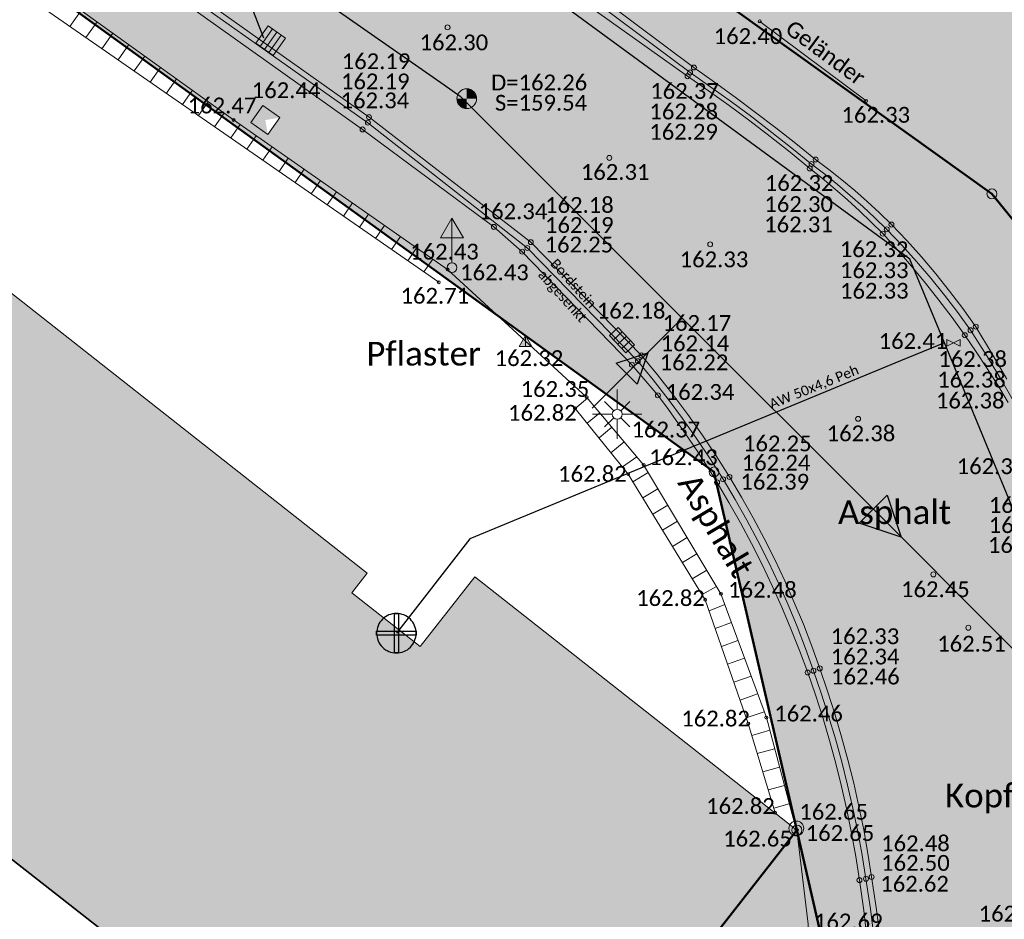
# Model space of a CAD drawing. Header units: metres. Extents: x -373 to 1321, y -1609 to 597.
# Tile 29 of 39: x 626 to 651, y -906 to -883. Entities that reach past the tile are written whole.
import ezdxf

# ---------------------------------------------------------------- set-up
doc = ezdxf.new("R2010")
doc.units = ezdxf.units.M
doc.layers.get('0').update_dxf_attribs({"lineweight": 25})
for name, color, linetype, lineweight in [('01_A-KM-Haltungen', 7, 'Continuous', 25), ('01_A-KM-Schacht_LA', 7, 'Continuous', 25), ('01_A-M-HA-Haltung', 7, 'Continuous', 25), ('01_A-R-Regeneinlauf', 7, 'Continuous', 25), ('01_W-Hausanschluß', 7, 'Continuous', 25), ('01_W-Leitung-AW', 7, 'Continuous', 25), ('01_W-Leitung-AW_LA', 7, 'Continuous', 25), ('01_W-Leitung-HW', 7, 'Continuous', 25), ('AX_BesondererGebaeudepunkt_G2200', 7, 'Continuous', 18), ('AX_Flurstueck', 7, 'Continuous', 18), ('AX_Gebaeude', 7, 'Continuous', 18), ('AX_Grenzpunkt_V1000_G2200', 7, 'Continuous', 18), ('AX_Grenzpunkt_V9500_G2200', 7, 'Continuous', 18), ('BESCHRIFTUNG', 7, 'Continuous', 13), ('H_GELAENDER', 7, 'Continuous', 13), ('H_GRENZPUNKT_B', 7, 'Continuous', 18), ('H_KANAL_ABDECKUNG', 7, 'Continuous', 13), ('H_KANAL_EINL_QUAD', 7, 'Continuous', 13), ('H_KANAL_EINL_RECHT', 7, 'Continuous', 13), ('H_RINNE', 7, 'Continuous', 13), ('H_STROM_LATERNE', 7, 'Continuous', 18), ('H_VERKEHRSSCHILD', 7, 'Continuous', 18), ('H_WASSER_HAS', 7, 'Continuous', 18), ('Keine', 7, 'Continuous', 9), ('L_GELAENDER', 7, 'Continuous', 13), ('L_RINNE', 7, 'Continuous', 13), ('S_GELAENDER', 7, 'Continuous', 13), ('S_GRENZPUNKT_B', 7, 'Continuous', 18), ('S_KANAL_ABDECKUNG', 7, 'Continuous', 13), ('S_KANAL_EINL_QUAD', 7, 'Continuous', 13), ('S_KANAL_EINL_RECHT', 7, 'Continuous', 13), ('S_Objektart 550068', 7, 'Continuous', 18), ('S_RINNE', 7, 'Continuous', 13), ('S_STROM_LATERNE', 7, 'Continuous', 18), ('S_VERKEHRSSCHILD', 7, 'Continuous', 18), ('S_WASSER_HAS', 7, 'Continuous', 18)]:
    doc.layers.add(name, color=color, linetype=linetype, lineweight=lineweight)
for name, color, linetype, lineweight, true_color in [('__Grenze Ideenteil', 7, 'Continuous', 50, 0x903373), ('__Grenze Realisierungsteil', 7, 'Continuous', 50, 0x006f3d), ('A_AX_Gebaeude', 7, 'Continuous', 18, 0x999999), ('H_BORDSTEIN_ALLG', 7, 'Continuous', 13, 0x004000), ('H_BORDSTEIN_HOCH', 7, 'Continuous', 13, 0x004000), ('H_BORDSTEIN_RUND', 7, 'Continuous', 13, 0x004000), ('H_EINFAHRT', 1, 'Continuous', 13, 0xff0000), ('H_GEBAEUDE_OEFFENTL', 1, 'Continuous', 13, 0xff0000), ('H_MAUERN_OBEN', 7, 'Continuous', 13, 0xff0080), ('H_MAUERN_UNTEN', 7, 'Continuous', 13, 0xff8000), ('H_STRASSENACHSE', 7, 'Continuous', 13, 0xbb005e), ('H_STRASSENRAND', 7, 'Continuous', 13, 0x008080), ('L_BORDSTEIN_HOCH', 7, 'Continuous', 13, 0x004000), ('L_BORDSTEIN_RUND', 7, 'Continuous', 13, 0x004000), ('L_FLAECHENBEGRENZUNG', 7, 'Continuous', 13, 0x804000), ('L_MAUERN_OBEN', 7, 'Continuous', 13, 0xff0080), ('L_MAUERN_UNTEN', 7, 'Continuous', 13, 0xff8000), ('L_STRASSENRAND', 7, 'Continuous', 13, 0x008080), ('S_BORDSTEIN_ALLG', 7, 'Continuous', 13, 0x004000), ('S_BORDSTEIN_HOCH', 7, 'Continuous', 13, 0x004000), ('S_BORDSTEIN_RUND', 7, 'Continuous', 13, 0x004000), ('S_EINFAHRT', 1, 'Continuous', 13, 0xff0000), ('S_GEBAEUDE_OEFFENTL', 1, 'Continuous', 13, 0xff0000), ('S_MAUERN_OBEN', 7, 'Continuous', 13, 0xff0080), ('S_MAUERN_UNTEN', 7, 'Continuous', 13, 0xff8000), ('S_STRASSENACHSE', 7, 'Continuous', 13, 0xbb005e), ('S_STRASSENRAND', 7, 'Continuous', 13, 0x008080)]:
    doc.layers.add(name, color=color, linetype=linetype, lineweight=lineweight, true_color=true_color)
doc.styles.add('Calibri', font='calibri.ttf')

# ---------------------------------------------------------------- blocks, each defined once
blk = doc.blocks.new('DXF_DWG-Punkt')
at = {"layer": 'Keine', "color": 7, "linetype": 'Continuous', "lineweight": 9, "transparency": 33554687}
blk.add_line((0, 0), (0, 0), dxfattribs=at)
blk = doc.blocks.new('23')
at = {"color": 7}
for p, q in [((0, 0.1), (0, 0.5)), ((-0.255, 0.255), (-0.071, 0.071)), ((0.255, 0.255), (0.071, 0.071)), ((-0.1, 0), (-0.5, 0)), ((0.1, 0), (0.5, 0)), ((-0.071, -0.071), (-0.255, -0.255)), ((0, -0.1), (0, -0.5)), ((0.071, -0.071), (0.255, -0.255))]:
    blk.add_line(p, q, dxfattribs=at)
blk.add_circle((0, 0), 0.1, dxfattribs=at)
blk.add_blockref('DXF_DWG-Punkt', (0, 0), dxfattribs=at)
blk = doc.blocks.new('1')
at = {"color": 7}
blk.add_circle((0, 0), 0.5, dxfattribs=at)
blk.add_blockref('DXF_DWG-Punkt', (0, 0), dxfattribs=at)
blk = doc.blocks.new('61')
at = {"color": 7}
for p, q in [((-0.447, 0.224), (-0.447, -0.224)), ((-0.447, 0.224), (-0.447, -0.224)), ((-0.447, -0.224), (0.447, 0.224)), ((0.447, -0.224), (-0.447, 0.224)), ((0.447, 0.224), (0.447, -0.224))]:
    blk.add_line(p, q, dxfattribs=at)
blk = doc.blocks.new('99')
at = {"color": 7}
blk.add_blockref('DXF_DWG-Punkt', (0, 0), dxfattribs=at)
blk = doc.blocks.new('-1')
at = {"color": 7}
blk.add_circle((0, 0), 0.5, dxfattribs=at)
blk.add_blockref('DXF_DWG-Punkt', (0, 0), dxfattribs=at)
blk = doc.blocks.new('12')
at = {"color": 7}
for p, q in [((0, 0.5), (-0.5, 0)), ((0, 0.5), (0.5, 0)), ((-0.5, 0), (0, -0.5)), ((0, -0.5), (0.5, 0))]:
    blk.add_line(p, q, dxfattribs=at)
blk.add_solid([(0, 0.5), (0.5, 0), (0, -0.5), (-0.5, 0)], dxfattribs=at)
blk = doc.blocks.new('7')
at = {"color": 7}
for p, q in [((-0.433, -0.25), (0, 0.5)), ((0, 0.5), (0.433, -0.25)), ((0, 0.5), (0, -0.25)), ((0.433, -0.25), (-0.433, -0.25))]:
    blk.add_line(p, q, dxfattribs=at)
blk.add_solid([(0, 0.5), (0.433, -0.25), (-0.433, -0.25)], dxfattribs=at)
blk = doc.blocks.new('4')
at = {"color": 7}
blk.add_circle((0, 0), 0.5, dxfattribs=at)
for points in [[(0, 0), (0, 0.5), (0.0868, 0), (0.0868, 0.4924)], [(-0.4924, 0), (-0.4924, -0.0868), (-0.5, 0)], [(-0.4698, 0), (-0.4698, -0.171), (-0.4924, 0), (-0.4924, -0.0868)], [(-0.433, 0), (-0.433, -0.25), (-0.4698, 0), (-0.4698, -0.171)], [(-0.383, 0), (-0.383, -0.3214), (-0.433, 0), (-0.433, -0.25)], [(-0.3214, 0), (-0.3214, -0.383), (-0.383, 0), (-0.383, -0.3214)], [(-0.25, 0), (-0.25, -0.433), (-0.3214, 0), (-0.3214, -0.383)], [(-0.171, 0), (-0.171, -0.4698), (-0.25, 0), (-0.25, -0.433)], [(-0.0868, 0), (-0.0868, -0.4924), (-0.171, 0), (-0.171, -0.4698)], [(0, 0), (0, -0.5), (-0.0868, 0), (-0.0868, -0.4924)], [(0.0868, 0), (0.0868, 0.4924), (0.171, 0), (0.171, 0.4698)], [(0.171, 0), (0.171, 0.4698), (0.25, 0), (0.25, 0.433)], [(0.25, 0), (0.25, 0.433), (0.3214, 0), (0.3214, 0.383)], [(0.3214, 0), (0.3214, 0.383), (0.383, 0), (0.383, 0.3214)], [(0.383, 0), (0.383, 0.3214), (0.433, 0), (0.433, 0.25)], [(0.433, 0), (0.433, 0.25), (0.4698, 0), (0.4698, 0.171)], [(0.4698, 0), (0.4698, 0.171), (0.4924, 0), (0.4924, 0.0868)], [(0.4924, 0), (0.4924, 0.0868), (0.5, 0)]]:
    blk.add_solid(points, dxfattribs=at)
blk = doc.blocks.new('13')
at = {"color": 7}
for p, q in [((-0.447, 0.224), (0.447, 0.224)), ((-0.447, -0.224), (-0.447, 0.224)), ((0.447, 0.224), (0.447, -0.224)), ((0.447, -0.224), (-0.447, -0.224))]:
    blk.add_line(p, q, dxfattribs=at)
blk.add_blockref('DXF_DWG-Punkt', (0, 0), dxfattribs=at)
blk = doc.blocks.new('55')
at = {"color": 7}
for p, q in [((-0.224, 0.224), (-0.224, -0.224)), ((0, 0.224), (0, -0.224)), ((0.224, 0.224), (0.224, -0.224))]:
    blk.add_line(p, q, dxfattribs=at)
blk.add_blockref('13', (0, 0), dxfattribs=at)
blk = doc.blocks.new('118')
at = {"color": 7}
for name, p in [('55', (0, 0.22)), ('99', (0, 0))]:
    blk.add_blockref(name, p, dxfattribs=at)
blk = doc.blocks.new('121')
at = {"color": 7, "linetype": 'Continuous'}
for p, q in [((-0.2, 0.8), (-0.2, 0)), ((0, 0.8), (0, 0)), ((0.2, 0.8), (0.2, 0))]:
    blk.add_line(p, q, dxfattribs=at)
at = {"color": 7, "linetype": 'Continuous', "flags": 128}
blk.add_lwpolyline([(-0.4, 0), (-0.4, 0.8), (0.4, 0.8), (0.4, 0)], close=True, dxfattribs=at)
blk = doc.blocks.new('76')
at = {"color": 7}
blk.add_line((0, 0.05), (0, 0.3), dxfattribs=at)
for name, p, xscale, yscale, zscale in [('7', (0, 0.367), 0.267, 0.267, 0.267), ('1', (0, 0), 0.1, 0.1, 0.1)]:
    blk.add_blockref(name, p, dxfattribs=dict(at, xscale=xscale, yscale=yscale, zscale=zscale))

msp = doc.modelspace()

# ---------------------------------------------------------------- hatches: boundary and pattern name
at = {"layer": '__Grenze Ideenteil', "linetype": 'Continuous', "lineweight": 0, "true_color": 0x903373, "transparency": 33554562}
for points in [[(643.769, -882.655), (643.89, -881.711), (647.968, -881.157), (651.086, -876.907), (650.465, -872.617), (661.885, -851.008), (663.428, -850.537), (668.019, -841.941), (667.58, -840.179), (663.178, -837.872), (667.814, -829.01), (653.423, -821.29), (654.594, -818.532), (666.58, -792.553), (674.086, -778.829), (683.282, -785.216), (678.945, -795.802), (691.08, -803.718), (689.33, -809.856), (699.206, -812.775), (698.378, -827.768), (696.578, -844.521), (679.705, -837.764), (671.448, -861.803), (671.728, -861.903), (665.82, -876.067), (664.742, -878.646), (664.492, -878.536), (661.36, -886.058), (667.114, -888.46), (665.494, -890.529), (674.428, -897.238), (672.379, -897.428), (664.412, -891.98), (663.392, -893.369), (659.364, -890.851), (654.396, -895.449), (652.896, -890.202), (650.957, -887.813)], [(616.34, -950.346), (612.353, -947.157), (620.818, -936.265), (628.872, -925.853), (638.113, -914.031), (646.02, -903.917), (646.722, -906.972), (642.17, -917.18), (628.506, -938.152)]]:
    msp.add_hatch(color=227, dxfattribs=at).paths.add_polyline_path(points)
at = {"layer": '__Grenze Realisierungsteil', "linetype": 'Continuous', "lineweight": 0, "true_color": 0x237f52, "transparency": 33554569}
msp.add_hatch(color=107, dxfattribs=at).paths.add_polyline_path([(652.588, -963.76), (638.072, -987.203), (629.752, -982.723), (630.986, -980.903), (634.344, -975.336), (637.233, -969.473), (641.276, -960.022), (642.021, -944.358), (635.7, -940.059), (629.202, -944.101), (623.068, -948.318), (618.933, -952.489), (616.34, -950.346), (623.189, -943.508), (628.506, -938.152), (633.965, -929.773), (642.17, -917.18), (646.722, -906.972), (646.02, -903.915), (643.92, -894.85), (631.661, -885.988), (616.61, -875.108), (611.437, -871.809), (589.432, -856.135), (580.113, -849.161), (573.764, -844.41), (579.028, -836.224), (593.009, -845.192), (600.786, -850.896), (617.169, -862.93), (636.477, -877.248), (643.769, -882.655), (650.957, -887.813), (652.896, -890.202), (654.396, -895.449), (659.364, -890.851), (663.392, -893.369), (664.412, -891.98), (672.379, -897.428), (674.432, -897.235), (675.727, -896.768), (679.202, -899.386), (677.007, -902.236), (676.367, -902.876), (674.747, -904.911), (672.548, -907.759), (670.229, -910.763), (668.061, -909.174), (656.294, -924.831), (657.93, -926.055), (659.338, -937.871), (659.379, -938.329), (659.664, -939.31), (660.047, -940.228), (660.563, -941.07), (662.938, -943.447), (664.736, -944.997), (664.87, -944.841), (665.259, -945.177), (660.998, -951.559), (651.058, -944.778), (645.24, -952.975), (645.1, -958.543)])
at = {"layer": 'A_AX_Gebaeude', "linetype": 'Continuous', "lineweight": 0, "true_color": 0x999999}
msp.add_hatch(color=253, dxfattribs=at).paths.add_polyline_path([(611.685, -893.331), (620.888, -900.539), (629.382, -907.192), (638.113, -914.031), (646.019, -903.915), (637.867, -897.507), (636.486, -899.27), (634.752, -897.907), (635.142, -897.412), (625.782, -890.054), (621.432, -895.356), (609.345, -885.967), (606.904, -889.497)])

# ---------------------------------------------------------------- linework, layer by layer
at = {"layer": '01_A-KM-Haltungen', "color": 212, "true_color": 0xe132e1, "transparency": 33554687}
for points in [[(587.332, -850.298, 162.578), (587.742, -850.584, 159.798), (589.359, -851.743, 162.543), (609.22, -865.606, 162.389), (610.647, -866.602, 162.378), (610.918, -866.79, 162.376), (611.672, -867.317, 162.37), (614.165, -869.057, 162.351), (624.047, -875.953, 162.274), (631.46, -881.126, 162.217), (637.09, -885.055, 159.545), (637.5, -885.34, 162.165)], [(637.5, -885.34, 162.165), (637.853, -885.694, 159.545), (643.118, -890.957, 162.29), (647.814, -895.652, 162.374), (651.3, -899.138, 162.437), (652.043, -899.88, 162.45), (658.761, -906.596, 159.404), (659.115, -906.95, 162.604)]]:
    msp.add_polyline3d(points, dxfattribs=at)
at = {"layer": '01_A-KM-Haltungen', "color": 7, "transparency": 33554687}
msp.add_polyline3d([(648.307, -895.438, 162.374), (648.661, -896.499, 162.374), (647.6, -896.145, 162.374), (648.307, -895.438, 162.374), (648.307, -895.438, 162.374)], dxfattribs=at)
at = {"layer": '01_A-M-HA-Haltung', "color": 212, "true_color": 0xce00ce, "transparency": 33554687}
msp.add_polyline3d([(640.837, -893.239, 0), (643.118, -890.957, 0)], dxfattribs=at)
at = {"layer": '01_A-M-HA-Haltung', "color": 153, "true_color": 0x72a5cf, "transparency": 33554687}
msp.add_polyline3d([(641.447, -892.098, 0), (642.243, -891.833, 0), (641.978, -892.628, 0), (641.447, -892.098, 0), (641.447, -892.098, 0)], dxfattribs=at)
at = {"layer": '01_A-R-Regeneinlauf', "color": 132, "true_color": 0x00e5e5, "transparency": 33554687}
msp.add_polyline3d([(632.529, -883.872, 0), (631.46, -881.126, 0)], dxfattribs=at)
at = {"layer": '01_W-Hausanschluß', "color": 5, "true_color": 0x0000ff, "transparency": 33554687}
for points in [[(635.881, -898.432, 0), (635.832, -898.434, 0), (635.783, -898.442, 0), (635.736, -898.454, 0), (635.69, -898.47, 0), (635.645, -898.491, 0), (635.603, -898.516, 0), (635.564, -898.545, 0), (635.527, -898.578, 0), (635.494, -898.615, 0), (635.465, -898.654, 0), (635.44, -898.696, 0), (635.419, -898.741, 0), (635.403, -898.787, 0), (635.391, -898.834, 0), (635.383, -898.883, 0), (635.381, -898.932, 0), (635.383, -898.981, 0), (635.391, -899.03, 0), (635.403, -899.077, 0), (635.419, -899.123, 0), (635.44, -899.168, 0), (635.465, -899.21, 0), (635.494, -899.249, 0), (635.527, -899.286, 0), (635.564, -899.319, 0), (635.603, -899.348, 0), (635.645, -899.373, 0), (635.69, -899.394, 0), (635.736, -899.41, 0), (635.783, -899.422, 0), (635.832, -899.43, 0), (635.881, -899.432, 0), (635.93, -899.43, 0), (635.979, -899.422, 0), (636.026, -899.41, 0), (636.072, -899.394, 0), (636.117, -899.373, 0), (636.159, -899.348, 0), (636.198, -899.319, 0), (636.235, -899.286, 0), (636.268, -899.249, 0), (636.297, -899.21, 0), (636.322, -899.168, 0), (636.343, -899.123, 0), (636.359, -899.077, 0), (636.371, -899.03, 0), (636.379, -898.981, 0), (636.381, -898.932, 0), (636.379, -898.883, 0), (636.371, -898.834, 0), (636.359, -898.787, 0), (636.343, -898.741, 0), (636.322, -898.696, 0), (636.297, -898.654, 0), (636.268, -898.615, 0), (636.235, -898.578, 0), (636.198, -898.545, 0), (636.159, -898.516, 0), (636.117, -898.491, 0), (636.072, -898.47, 0), (636.026, -898.454, 0), (635.979, -898.442, 0), (635.93, -898.434, 0), (635.881, -898.432, 0)], [(635.831, -898.432, 0), (635.931, -898.432, 0), (635.931, -899.432, 0), (635.831, -899.432, 0), (635.831, -898.432, 0), (635.831, -898.432, 0)], [(635.381, -898.882, 0), (636.381, -898.882, 0), (636.381, -898.982, 0), (635.381, -898.982, 0), (635.381, -898.882, 0), (635.381, -898.882, 0)]]:
    msp.add_polyline3d(points, dxfattribs=at)
at = {"layer": '01_W-Leitung-AW', "color": 3, "true_color": 0x00ff00, "transparency": 33554687}
for points in [[(649.755, -891.584, 162.438), (648.646, -892.042, 0)], [(648.646, -892.042, 0), (637.744, -896.544, 40.61), (635.881, -898.932, 0)]]:
    msp.add_polyline3d(points, dxfattribs=at)
at = {"layer": '01_W-Leitung-HW', "color": 137, "true_color": 0x408080, "transparency": 33554687}
msp.add_polyline3d([(654.779, -912.78, 0), (654.49, -912.594, 162.773), (654.284, -912.461, 162.764), (653.569, -900.828, 162.548), (649.755, -891.584, 162.438), (648.882, -889.468, 162.356), (630.293, -875.853, 162.157), (621.968, -869.861, 162.167), (615.056, -864.777, 162.173), (611.608, -862.198, 162.184), (611.277, -861.984, 162.199), (596.263, -850.843, 162.37), (586.43, -843.539, 162.62), (586.182, -843.404, 0)], dxfattribs=at)
at = {"layer": '__Grenze Ideenteil', "flags": 128}
msp.add_lwpolyline([(672.379, -897.428), (664.412, -891.98), (663.392, -893.369), (659.364, -890.851), (654.396, -895.449), (652.896, -890.202), (650.957, -887.813), (643.769, -882.655), (643.89, -881.711), (647.968, -881.157), (651.086, -876.907), (650.465, -872.617), (661.885, -851.008), (663.428, -850.537), (668.019, -841.941), (667.58, -840.179), (663.178, -837.872), (667.814, -829.01), (653.423, -821.29), (654.594, -818.532), (666.58, -792.553), (674.086, -778.829)], dxfattribs=at)
msp.add_lwpolyline([(616.34, -950.346), (612.353, -947.157), (620.818, -936.265), (628.872, -925.853), (638.113, -914.031), (646.02, -903.917), (646.722, -906.972), (642.17, -917.18), (628.506, -938.152)], close=True, dxfattribs=at)
at = {"layer": '__Grenze Realisierungsteil', "flags": 128}
msp.add_lwpolyline([(646.722, -906.972), (646.02, -903.915), (643.92, -894.85), (631.661, -885.988), (616.61, -875.108), (611.437, -871.809), (589.432, -856.135), (580.113, -849.161), (573.764, -844.41), (579.028, -836.224), (593.009, -845.192), (600.786, -850.896), (617.169, -862.93), (636.477, -877.248), (643.769, -882.655), (650.957, -887.813), (652.896, -890.202), (654.396, -895.449), (659.364, -890.851), (663.392, -893.369), (664.412, -891.98), (672.379, -897.428)], dxfattribs=at)
at = {"layer": 'AX_Flurstueck', "color": 7, "linetype": 'Continuous', "lineweight": 25, "transparency": 33554687}
for points in [[(567.415, -839.659, 0), (580.113, -849.161, 0), (589.432, -856.135, 0), (600.415, -864.124, 0), (611.437, -871.809, 0), (616.61, -875.108, 0), (643.92, -894.85, 0), (646.019, -903.915, 0), (646.719, -906.954, 0)], [(616.064, -858.292, 0), (614.6, -861.025, 0), (643.769, -882.655, 0), (650.957, -887.813, 0), (652.896, -890.202, 0), (654.396, -895.449, 0), (659.364, -890.851, 0), (664.492, -878.536, 0), (664.742, -878.646, 0), (665.82, -876.067, 0), (671.728, -861.903, 0)], [(656.145, -911.942, 0), (655.595, -903.895, 0), (654.396, -895.449, 0), (652.896, -890.202, 0), (650.957, -887.813, 0), (643.769, -882.655, 0), (614.6, -861.025, 0)], [(616.61, -875.108, 0), (606.77, -889.48, 0), (638.113, -914.031, 0), (642.17, -917.18, 0), (646.719, -906.954, 0), (646.019, -903.915, 0), (643.92, -894.85, 0), (616.61, -875.108, 0)], [(606.77, -889.48, 0), (597.552, -901.747, 0), (628.872, -925.853, 0), (633.965, -929.773, 0), (642.17, -917.18, 0), (638.113, -914.031, 0), (606.77, -889.48, 0)]]:
    msp.add_polyline3d(points, dxfattribs=at)
at = {"layer": 'AX_Gebaeude', "color": 7, "linetype": 'Continuous', "lineweight": 13, "transparency": 33554687}
msp.add_polyline3d([(611.685, -893.331, 0), (620.888, -900.539, 0), (629.382, -907.192, 0), (638.113, -914.031, 0), (646.019, -903.915, 0), (637.867, -897.507, 0), (636.486, -899.27, 0), (634.752, -897.907, 0), (635.142, -897.412, 0), (625.782, -890.054, 0), (621.432, -895.356, 0), (609.345, -885.967, 0), (606.904, -889.497, 0), (611.685, -893.331, 0)], dxfattribs=at)
at = {"layer": 'L_BORDSTEIN_HOCH', "color": 98, "lineweight": 18, "true_color": 0x004000, "transparency": 33554687}
msp.add_polyline3d([(628.593, -881.602, 162.356), (635.025, -886.183, 162.335), (638.35, -888.649, 162.34), (639.066, -889.276, 162.251), (641.843, -892.137, 162.217), (642.501, -892.911, 162.339), (642.766, -893.268, 162.347), (643.025, -893.629, 162.355), (643.278, -893.994, 162.363), (643.525, -894.364, 162.37), (643.765, -894.737, 162.378), (643.999, -895.115, 162.386), (644.301, -895.625, 162.394), (644.592, -896.142, 162.403), (644.871, -896.665, 162.411), (645.139, -897.194, 162.419), (645.394, -897.73, 162.428), (645.637, -898.271, 162.436), (645.868, -898.817, 162.444), (646.087, -899.368, 162.453), (646.293, -899.924, 162.461), (646.491, -900.493, 162.479), (646.676, -901.067, 162.497), (646.848, -901.645, 162.515), (647.007, -902.226, 162.533), (647.152, -902.811, 162.552), (647.285, -903.399, 162.57), (647.404, -903.99, 162.588), (647.51, -904.583, 162.606), (647.603, -905.179, 162.624), (647.712, -905.946, 162.65), (647.8, -906.716, 162.676)], dxfattribs=at)
at = {"layer": 'L_BORDSTEIN_RUND', "color": 98, "lineweight": 18, "true_color": 0x004000, "transparency": 33554687}
msp.add_polyline3d([(625.562, -871.433, 162.326), (631.952, -876.098, 162.317), (638.868, -881.216, 162.346), (643.412, -884.615, 162.365), (643.938, -884.987, 162.358), (644.459, -885.366, 162.351), (644.975, -885.751, 162.344), (645.487, -886.143, 162.336), (645.993, -886.541, 162.329), (646.495, -886.945, 162.322), (646.831, -887.199, 162.322), (647.161, -887.462, 162.322), (647.485, -887.732, 162.321), (647.802, -888.01, 162.321), (648.111, -888.296, 162.321), (648.414, -888.59, 162.321), (648.8, -888.995, 162.331), (649.174, -889.41, 162.342), (649.536, -889.836, 162.352), (649.886, -890.272, 162.363), (650.224, -890.718, 162.374), (650.548, -891.174, 162.384), (650.949, -891.835, 162.392), (651.334, -892.506, 162.4)], dxfattribs=at)
at = {"layer": 'L_FLAECHENBEGRENZUNG', "color": 57, "linetype": 'Continuous', "lineweight": 25, "true_color": 0x808040, "transparency": 33554687}
msp.add_polyline3d([(640.698, -892.956, 162.352), (637.176, -889.726, 162.429)], dxfattribs=at)
at = {"layer": 'L_GELAENDER', "linetype": 'Continuous', "transparency": 33554687}
msp.add_polyline3d([(645.08, -883.448, 162.396), (647.772, -885.46, 162.332)], dxfattribs=at)
at = {"layer": 'L_MAUERN_OBEN', "color": 230, "linetype": 'Continuous', "lineweight": 13, "true_color": 0xff0080, "transparency": 33554687}
for points in [[(616.429, -875.496, 162.76), (624.658, -881.524, 162.713), (636.955, -890.05, 162.713)], [(640.406, -893.241, 162.817), (641.749, -894.907, 162.817), (643.698, -898.085, 162.817), (644.789, -901.219, 162.817), (645.469, -903.475, 162.817)]]:
    msp.add_polyline3d(points, dxfattribs=at)
at = {"layer": 'L_MAUERN_OBEN', "linetype": 'Continuous', "lineweight": 18, "transparency": 33554687}
for points in [[(627.615, -883.574, 162.713), (627.9, -883.17, 162.451)], [(628.303, -883.459, 162.453), (628.022, -883.856, 162.713)], [(628.429, -884.139, 162.713), (628.705, -883.748, 162.456)], [(629.108, -884.037, 162.458), (628.837, -884.421, 162.713)], [(629.244, -884.703, 162.713), (629.51, -884.326, 162.46)], [(629.913, -884.615, 162.463), (629.651, -884.986, 162.713)], [(630.058, -885.268, 162.713), (630.315, -884.904, 162.465)], [(630.718, -885.193, 162.467), (630.466, -885.55, 162.713)], [(630.873, -885.833, 162.713), (631.12, -885.482, 162.469)], [(631.523, -885.771, 162.472), (631.28, -886.115, 162.713)], [(631.688, -886.398, 162.713), (631.926, -886.058, 162.472)], [(632.332, -886.341, 162.468), (632.095, -886.68, 162.713)], [(632.503, -886.963, 162.713), (632.738, -886.625, 162.465)], [(633.144, -886.909, 162.462), (632.91, -887.245, 162.713)], [(633.317, -887.528, 162.713), (633.55, -887.192, 162.458)], [(633.957, -887.476, 162.455), (633.724, -887.81, 162.713)], [(634.132, -888.092, 162.713), (634.363, -887.76, 162.452)], [(634.769, -888.044, 162.449), (634.539, -888.374, 162.713)], [(634.946, -888.657, 162.713), (635.175, -888.328, 162.445)], [(635.581, -888.612, 162.442), (635.353, -888.939, 162.713)], [(635.761, -889.221, 162.713), (635.988, -888.895, 162.439)], [(636.394, -889.179, 162.435), (636.168, -889.504, 162.713)], [(636.575, -889.786, 162.713), (636.8, -889.463, 162.432)], [(640.406, -893.241, 162.817), (640.723, -892.985, 162.353)], [(641.031, -893.352, 162.369), (640.708, -893.617, 162.817)], [(641.011, -893.991, 162.817), (641.339, -893.719, 162.385)], [(641.649, -894.087, 162.401), (641.312, -894.365, 162.817)], [(641.602, -894.725, 162.817), (641.965, -894.464, 162.417)], [(642.255, -894.863, 162.429), (641.866, -895.098, 162.817)], [(642.118, -895.508, 162.817), (642.502, -895.275, 162.435)], [(642.749, -895.687, 162.442), (642.369, -895.917, 162.817)], [(642.62, -896.327, 162.817), (642.996, -896.099, 162.448)], [(643.243, -896.511, 162.454), (642.871, -896.736, 162.817)], [(643.122, -897.145, 162.817), (643.49, -896.923, 162.46)], [(643.737, -897.335, 162.467), (643.373, -897.555, 162.817)], [(643.619, -897.956, 162.817), (643.987, -897.752, 162.473)], [(644.196, -898.205, 162.474), (643.796, -898.367, 162.817)], [(643.951, -898.811, 162.817), (644.364, -898.662, 162.472)], [(644.529, -899.113, 162.469), (644.109, -899.264, 162.817)], [(644.267, -899.718, 162.817), (644.695, -899.564, 162.466)], [(644.861, -900.015, 162.463), (644.425, -900.172, 162.817)], [(644.583, -900.625, 162.817), (645.026, -900.466, 162.461)], [(645.193, -900.921, 162.458), (644.738, -901.072, 162.817)], [(644.88, -901.519, 162.817), (645.333, -901.388, 162.474)], [(645.457, -901.854, 162.498), (645.018, -901.977, 162.817)], [(645.156, -902.437, 162.817), (645.581, -902.318, 162.522)], [(645.704, -902.782, 162.546), (645.295, -902.896, 162.817)], [(645.434, -903.356, 162.817), (645.828, -903.246, 162.57)]]:
    msp.add_polyline3d(points, dxfattribs=at)
at = {"layer": 'L_MAUERN_UNTEN', "color": 30, "linetype": 'Continuous', "true_color": 0xff8b17, "transparency": 33554687}
for points in [[(616.508, -875.334, 162.428), (616.784, -875.196, 162.452), (617.111, -875.26, 162.466), (624.879, -881.001, 162.434), (631.761, -885.942, 162.473), (637.176, -889.726, 162.429)], [(640.698, -892.956, 162.352), (642.141, -894.673, 162.426), (644.097, -897.935, 162.476), (645.247, -901.067, 162.457), (646.003, -903.902, 162.604)], [(646.02, -903.917, 162.652), (646.302, -906.294, 162.69), (646.209, -908.201, 162.744), (645.857, -909.936, 162.814)]]:
    msp.add_polyline3d(points, dxfattribs=at)
at = {"layer": 'L_RINNE', "linetype": 'Continuous', "lineweight": 18, "transparency": 33554687}
for points in [[(628.689, -881.438, 162.235), (635.16, -886.012, 162.188), (639.197, -889.184, 162.194), (641.994, -892.048, 162.14), (642.384, -892.523, 162.157), (642.762, -893.008, 162.175), (643.128, -893.502, 162.192), (643.482, -894.005, 162.209), (643.823, -894.516, 162.227), (644.151, -895.036, 162.244), (644.457, -895.548, 162.254), (644.75, -896.068, 162.265), (645.031, -896.594, 162.275), (645.299, -897.127, 162.285), (645.553, -897.667, 162.296), (645.795, -898.212, 162.306), (646.024, -898.763, 162.316), (646.239, -899.319, 162.327), (646.44, -899.881, 162.337), (646.638, -900.452, 162.355), (646.824, -901.027, 162.373), (646.997, -901.606, 162.39), (647.157, -902.188, 162.408), (647.305, -902.774, 162.426), (647.44, -903.363, 162.444), (647.562, -903.954, 162.461), (647.672, -904.549, 162.479), (647.768, -905.145, 162.497), (647.883, -905.91, 162.52), (647.979, -906.677, 162.544)], [(638.775, -881.35, 162.287), (643.316, -884.741, 162.281), (643.842, -885.109, 162.284), (644.362, -885.485, 162.287), (644.878, -885.867, 162.29), (645.388, -886.257, 162.292), (645.892, -886.654, 162.295), (646.391, -887.058, 162.298), (646.724, -887.315, 162.303), (647.051, -887.579, 162.307), (647.372, -887.851, 162.312), (647.686, -888.13, 162.317), (647.994, -888.417, 162.321), (648.295, -888.711, 162.326), (648.677, -889.112, 162.335), (649.048, -889.523, 162.343), (649.408, -889.945, 162.352), (649.756, -890.376, 162.361), (650.092, -890.816, 162.369), (650.416, -891.265, 162.378), (650.831, -891.911, 162.38), (651.228, -892.57, 162.383), (651.604, -893.239, 162.385)]]:
    msp.add_polyline3d(points, dxfattribs=at)
at = {"layer": 'L_STRASSENRAND', "color": 136, "lineweight": 13, "true_color": 0x008080, "transparency": 33554687}
for points in [[(628.766, -881.309, 162.238), (635.189, -885.871, 162.185), (639.285, -889.036, 162.183), (642.088, -891.902, 162.169), (642.491, -892.39, 162.183), (642.882, -892.889, 162.197), (643.26, -893.397, 162.211), (643.624, -893.914, 162.225), (643.975, -894.441, 162.239), (644.313, -894.977, 162.253), (644.618, -895.489, 162.261), (644.911, -896.009, 162.27), (645.191, -896.535, 162.278), (645.459, -897.068, 162.287), (645.713, -897.608, 162.295), (645.955, -898.153, 162.304), (646.183, -898.704, 162.312), (646.398, -899.261, 162.321), (646.599, -899.822, 162.329), (646.796, -900.394, 162.346), (646.981, -900.971, 162.363), (647.153, -901.551, 162.38), (647.312, -902.136, 162.397), (647.458, -902.723, 162.415), (647.591, -903.314, 162.432), (647.711, -903.907, 162.449), (647.817, -904.503, 162.466), (647.911, -905.101, 162.483), (648.027, -905.872, 162.509), (648.126, -906.646, 162.535)], [(638.642, -881.552, 162.269), (643.252, -884.836, 162.287), (643.783, -885.204, 162.291), (644.309, -885.58, 162.295), (644.828, -885.965, 162.299), (645.34, -886.359, 162.304), (645.846, -886.761, 162.308), (646.345, -887.171, 162.312), (646.669, -887.427, 162.315), (646.986, -887.691, 162.317), (647.298, -887.963, 162.32), (647.603, -888.241, 162.322), (647.901, -888.527, 162.325), (648.193, -888.819, 162.327), (648.564, -889.227, 162.335), (648.925, -889.644, 162.343), (649.276, -890.069, 162.351), (649.617, -890.502, 162.36), (649.949, -890.943, 162.368), (650.27, -891.391, 162.376), (650.558, -891.807, 162.378), (650.837, -892.23, 162.38), (651.107, -892.658, 162.382), (651.366, -893.093, 162.384)]]:
    msp.add_polyline3d(points, dxfattribs=at)

# ---------------------------------------------------------------- block references
at = {"layer": 'AX_BesondererGebaeudepunkt_G2200', "color": 7, "xscale": 0.05, "yscale": 0.05, "zscale": 0.05}
for p in [(635.142, -897.412), (637.867, -897.507), (634.752, -897.907), (636.486, -899.27), (646.019, -903.915)]:
    msp.add_blockref('99', p, dxfattribs=at)
at = {"layer": 'AX_Grenzpunkt_V1000_G2200', "color": 7, "xscale": 0.25, "yscale": 0.25, "zscale": 0.25}
for p in [(650.957, -887.813), (646.019, -903.915)]:
    msp.add_blockref('-1', p, dxfattribs=at)
at = {"layer": 'AX_Grenzpunkt_V9500_G2200', "color": 7, "xscale": 0.25, "yscale": 0.25, "zscale": 0.25}
msp.add_blockref('-1', (643.92, -894.85), dxfattribs=at)
at = {"layer": 'S_BORDSTEIN_ALLG', "color": 98, "true_color": 0x004000, "xscale": 0.125, "yscale": 0.125, "zscale": 0.125}
for p in [(646.495, -886.945), (648.414, -888.59), (650.548, -891.174)]:
    msp.add_blockref('1', p, dxfattribs=at)
at = {"layer": 'S_BORDSTEIN_HOCH', "color": 98, "true_color": 0x004000, "xscale": 0.125, "yscale": 0.125, "zscale": 0.125}
for p in [(635.025, -886.183), (638.35, -888.649), (642.501, -892.911), (643.999, -895.115), (646.293, -899.924), (647.603, -905.179)]:
    msp.add_blockref('1', p, dxfattribs=at)
at = {"layer": 'S_BORDSTEIN_RUND', "color": 98, "true_color": 0x004000, "xscale": 0.125, "yscale": 0.125, "zscale": 0.125}
for p in [(643.412, -884.615), (639.066, -889.276), (641.843, -892.137)]:
    msp.add_blockref('1', p, dxfattribs=at)
at = {"layer": 'S_EINFAHRT', "color": 1, "true_color": 0xff0000, "xscale": 0.3749999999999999, "yscale": 0.3749999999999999, "zscale": 0.3749999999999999}
msp.add_blockref('7', (639.148, -891.584), dxfattribs=at)
at = {"layer": 'S_GEBAEUDE_OEFFENTL', "color": 1, "true_color": 0xff0000, "xscale": 0.05, "yscale": 0.05, "zscale": 0.05}
msp.add_blockref('-1', (646.02, -903.915), dxfattribs=at)
at = {"layer": 'S_GELAENDER', "xscale": 0.075, "yscale": 0.075, "zscale": 0.075}
for p in [(645.08, -883.448), (647.772, -885.46)]:
    msp.add_blockref('1', p, dxfattribs=at)
at = {"layer": 'S_GRENZPUNKT_B', "color": 8, "true_color": 0x808080, "xscale": 0.3749999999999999, "yscale": 0.3749999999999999, "zscale": 0.3749999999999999}
msp.add_blockref('1', (646.007, -903.872), dxfattribs=at)
at = {"layer": 'S_KANAL_ABDECKUNG', "xscale": 0.5, "yscale": 0.5, "zscale": 0.5}
msp.add_blockref('4', (637.663, -885.404), dxfattribs=at)
at = {"layer": 'S_KANAL_ABDECKUNG', "xscale": 0.7499999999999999, "yscale": 0.7499999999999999, "zscale": 0.7499999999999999, "rotation": 279.374}
msp.add_blockref('12', (632.564, -885.945), dxfattribs=at)
at = {"layer": 'S_KANAL_EINL_QUAD', "xscale": 0.675, "yscale": 0.675, "zscale": 0.675, "rotation": 324.665}
msp.add_blockref('121', (632.545, -884.159), dxfattribs=at)
at = {"layer": 'S_KANAL_EINL_RECHT', "xscale": 0.675, "yscale": 0.675, "zscale": 0.675, "rotation": 313.247}
msp.add_blockref('118', (641.485, -891.617), dxfattribs=at)
at = {"layer": 'S_MAUERN_OBEN', "color": 230, "true_color": 0xff0080, "xscale": 0.075, "yscale": 0.075, "zscale": 0.075}
for p in [(636.955, -890.05), (640.406, -893.241), (641.749, -894.907), (643.698, -898.085), (644.789, -901.219), (645.469, -903.475)]:
    msp.add_blockref('1', p, dxfattribs=at)
at = {"layer": 'S_MAUERN_UNTEN', "color": 30, "true_color": 0xff8b17, "xscale": 0.075, "yscale": 0.075, "zscale": 0.075}
for p in [(631.761, -885.942), (637.176, -889.726), (640.698, -892.956), (642.141, -894.673), (644.097, -897.935), (645.247, -901.067), (646.003, -903.902), (646.02, -903.917)]:
    msp.add_blockref('1', p, dxfattribs=at)
at = {"layer": 'S_Objektart 550068', "xscale": 2.5, "yscale": 2.5, "zscale": 2.5}
msp.add_blockref('99', (642.634, -885.833), dxfattribs=at)
at = {"layer": 'S_RINNE', "xscale": 0.125, "yscale": 0.125, "zscale": 0.125}
for p in [(643.316, -884.741), (635.16, -886.012), (646.391, -887.058), (648.295, -888.711), (639.197, -889.184), (650.416, -891.265), (641.994, -892.048), (644.151, -895.036), (646.44, -899.881), (647.768, -905.145)]:
    msp.add_blockref('1', p, dxfattribs=at)
at = {"layer": 'S_STRASSENACHSE', "color": 236, "true_color": 0x800040, "xscale": 0.125, "yscale": 0.125, "zscale": 0.125}
for p in [(637.177, -883.6), (641.272, -886.903), (643.824, -889.09), (647.569, -893.506), (649.475, -897.443), (650.359, -898.793)]:
    msp.add_blockref('1', p, dxfattribs=at)
at = {"layer": 'S_STRASSENRAND', "color": 136, "true_color": 0x008080, "xscale": 0.125, "yscale": 0.125, "zscale": 0.125}
for p in [(643.252, -884.836), (635.189, -885.871), (646.345, -887.171), (648.193, -888.819), (639.285, -889.036), (650.27, -891.391), (642.088, -891.902), (644.313, -894.977), (646.599, -899.822), (647.911, -905.101)]:
    msp.add_blockref('1', p, dxfattribs=at)
at = {"layer": 'S_STROM_LATERNE', "color": 7, "xscale": 1.25, "yscale": 1.25, "zscale": 1.25}
msp.add_blockref('23', (641.471, -893.39), dxfattribs=at)
at = {"layer": 'S_VERKEHRSSCHILD', "xscale": 2.5, "yscale": 2.5, "zscale": 2.5}
msp.add_blockref('76', (637.289, -889.68), dxfattribs=at)
at = {"layer": 'S_WASSER_HAS', "color": 150, "true_color": 0x0080ff, "xscale": 0.3749999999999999, "yscale": 0.3749999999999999, "zscale": 0.3749999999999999}
msp.add_blockref('61', (649.982, -891.582), dxfattribs=at)

# ---------------------------------------------------------------- texts
at = {"layer": '01_A-KM-Schacht_LA', "color": 7, "insert": (638.376, -885.308), "char_height": 0.4, "attachment_point": 1, "line_spacing_factor": 1.004016, "style": 'Calibri'}
msp.add_mtext('S=159.54', dxfattribs=at)
at = {"layer": '01_W-Leitung-AW_LA', "color": 116, "true_color": 0x008040, "insert": (646.404, -892.579), "char_height": 0.25, "attachment_point": 2, "rotation": 22, "line_spacing_factor": 1.004016, "style": 'Calibri'}
msp.add_mtext('AW 50x4,6 Peh', dxfattribs=at)
at = {"layer": 'BESCHRIFTUNG', "attachment_point": 1, "line_spacing_factor": 1.004016, "style": 'Calibri'}
for s, insert, char_height, rotation in [('Geländer', (645.93, -883.389), 0.4, 323.581), ('Bordstein\\Pabgesenkt', (639.948, -889.427), 0.25, 311.87), ('Asphalt', (643.499, -894.819), 0.6, 300.75)]:
    msp.add_mtext(s, dxfattribs=dict(at, insert=insert, char_height=char_height, rotation=rotation))
at = {"layer": 'BESCHRIFTUNG', "char_height": 0.6, "attachment_point": 1, "line_spacing_factor": 1.004016, "style": 'Calibri'}
for s, insert in [('Pflaster', (635.12, -891.558)), ('Asphalt', (647.061, -895.569)), ('Kopfsteinpfl.', (649.768, -902.74))]:
    msp.add_mtext(s, dxfattribs=dict(at, insert=insert))
at = {"layer": 'H_BORDSTEIN_ALLG', "color": 98, "true_color": 0x004000, "char_height": 0.4, "attachment_point": 1, "line_spacing_factor": 1.004016, "style": 'Calibri'}
for s, insert in [('162.32', (645.207, -887.338, 162.322)), ('162.32', (647.106, -889.014, 162.321)), ('162.38', (649.6, -891.793, 162.384))]:
    msp.add_mtext(s, dxfattribs=dict(at, insert=insert))
at = {"layer": 'H_BORDSTEIN_HOCH', "color": 98, "true_color": 0x004000, "char_height": 0.4, "attachment_point": 1, "line_spacing_factor": 1.004016, "style": 'Calibri'}
for s, insert in [('162.34', (634.468, -885.248, 162.335)), ('162.34', (637.964, -888.055, 162.34)), ('162.34', (642.699, -892.626, 162.339)), ('162.39', (644.591, -894.899, 162.386)), ('162.46', (646.885, -899.828, 162.461)), ('162.62', (648.13, -905.073, 162.624))]:
    msp.add_mtext(s, dxfattribs=dict(at, insert=insert))
at = {"layer": 'H_BORDSTEIN_RUND', "color": 98, "true_color": 0x004000, "char_height": 0.4, "attachment_point": 1, "line_spacing_factor": 1.004016, "style": 'Calibri'}
for s, insert in [('162.37', (642.306, -885.008, 162.365)), ('162.25', (639.632, -888.897, 162.251)), ('162.22', (642.547, -891.878, 162.217)), ('162.43', (650.878, -895.488, 162.432))]:
    msp.add_mtext(s, dxfattribs=dict(at, insert=insert))
at = {"layer": 'H_EINFAHRT', "color": 1, "true_color": 0xff0000, "insert": (638.369, -891.771, 162.316), "char_height": 0.4, "attachment_point": 1, "line_spacing_factor": 1.004016, "style": 'Calibri'}
msp.add_mtext('162.32', dxfattribs=at)
at = {"layer": 'H_GEBAEUDE_OEFFENTL', "color": 1, "true_color": 0xff0000, "insert": (644.153, -903.93, 162.646), "char_height": 0.4, "attachment_point": 1, "line_spacing_factor": 1.004016, "style": 'Calibri'}
msp.add_mtext('162.65', dxfattribs=at)
at = {"layer": 'H_GELAENDER', "char_height": 0.4, "attachment_point": 1, "line_spacing_factor": 1.004016, "style": 'Calibri'}
for s, insert in [('162.40', (643.914, -883.622, 162.396)), ('162.33', (647.148, -885.613, 162.332))]:
    msp.add_mtext(s, dxfattribs=dict(at, insert=insert))
at = {"layer": 'H_GRENZPUNKT_B', "color": 8, "true_color": 0x808080, "insert": (646.242, -903.789, 162.647), "char_height": 0.4, "attachment_point": 1, "line_spacing_factor": 1.004016, "style": 'Calibri'}
msp.add_mtext('162.65', dxfattribs=at)
at = {"layer": 'H_KANAL_ABDECKUNG', "char_height": 0.4, "attachment_point": 1, "line_spacing_factor": 1.004016, "style": 'Calibri'}
for s, insert in [('D=162.26', (638.28, -884.794, 162.26)), ('162.44', (632.22, -884.99, 162.437))]:
    msp.add_mtext(s, dxfattribs=dict(at, insert=insert))
at = {"layer": 'H_KANAL_EINL_QUAD', "insert": (650.065, -894.505, 162.342), "char_height": 0.4, "attachment_point": 1, "line_spacing_factor": 1.004016, "style": 'Calibri'}
msp.add_mtext('162.34', dxfattribs=at)
at = {"layer": 'H_KANAL_EINL_RECHT', "insert": (640.955, -890.569, 162.176), "char_height": 0.4, "attachment_point": 1, "line_spacing_factor": 1.004016, "style": 'Calibri'}
msp.add_mtext('162.18', dxfattribs=at)
at = {"layer": 'H_MAUERN_OBEN', "color": 230, "true_color": 0xff0080, "char_height": 0.4, "attachment_point": 1, "line_spacing_factor": 1.004016, "style": 'Calibri'}
for s, insert in [('162.71', (635.986, -890.192, 162.713)), ('162.82', (638.709, -893.154, 162.817)), ('162.82', (639.975, -894.699, 162.817)), ('162.82', (641.951, -897.843, 162.817)), ('162.82', (643.093, -900.891, 162.817)), ('162.82', (643.722, -903.104, 162.817))]:
    msp.add_mtext(s, dxfattribs=dict(at, insert=insert))
at = {"layer": 'H_MAUERN_UNTEN', "color": 30, "true_color": 0xff8b17, "char_height": 0.4, "attachment_point": 1, "line_spacing_factor": 1.004016, "style": 'Calibri'}
for s, insert in [('162.47', (630.599, -885.377, 162.473)), ('162.43', (636.229, -889.075, 162.429)), ('162.35', (639.027, -892.551, 162.352)), ('162.43', (642.28, -894.277, 162.426)), ('162.48', (644.279, -897.633, 162.476)), ('162.46', (645.446, -900.765, 162.457)), ('162.65', (646.081, -903.251, 162.652)), ('162.69', (646.452, -906.027, 162.69))]:
    msp.add_mtext(s, dxfattribs=dict(at, insert=insert))
at = {"layer": 'H_RINNE', "char_height": 0.4, "attachment_point": 1, "line_spacing_factor": 1.004016, "style": 'Calibri'}
for s, insert in [('162.19', (634.479, -884.768, 162.188)), ('162.28', (642.287, -885.528, 162.281)), ('162.30', (645.196, -887.873, 162.298)), ('162.19', (639.643, -888.402, 162.194)), ('162.33', (647.11, -889.546, 162.326)), ('162.14', (642.569, -891.394, 162.14)), ('162.38', (649.571, -892.316, 162.378)), ('162.24', (644.623, -894.417, 162.244)), ('162.39', (650.876, -895.996, 162.392)), ('162.34', (646.878, -899.322, 162.337)), ('162.50', (648.152, -904.544, 162.497))]:
    msp.add_mtext(s, dxfattribs=dict(at, insert=insert))
at = {"layer": 'H_STRASSENACHSE', "color": 236, "true_color": 0x800040, "char_height": 0.4, "attachment_point": 1, "line_spacing_factor": 1.004016, "style": 'Calibri'}
for s, insert in [('162.30', (636.468, -883.781, 162.296)), ('162.31', (640.55, -887.059, 162.315)), ('162.33', (643.053, -889.271, 162.329)), ('162.38', (646.773, -893.674, 162.378)), ('162.45', (648.657, -897.619, 162.454)), ('162.51', (649.571, -898.998, 162.506)), ('162.63', (650.621, -905.828, 162.631))]:
    msp.add_mtext(s, dxfattribs=dict(at, insert=insert))
at = {"layer": 'H_STRASSENRAND', "color": 136, "true_color": 0x008080, "char_height": 0.4, "attachment_point": 1, "line_spacing_factor": 1.004016, "style": 'Calibri'}
for s, insert in [('162.19', (634.498, -884.257, 162.185)), ('162.29', (642.283, -886.043, 162.287)), ('162.18', (639.646, -887.894, 162.183)), ('162.31', (645.191, -888.387, 162.312)), ('162.33', (647.111, -890.066, 162.327)), ('162.17', (642.62, -890.88, 162.169)), ('162.38', (649.538, -892.844, 162.376)), ('162.25', (644.656, -893.929, 162.253)), ('162.39', (650.855, -896.5, 162.394)), ('162.33', (646.874, -898.808, 162.329)), ('162.48', (648.152, -904.048, 162.483))]:
    msp.add_mtext(s, dxfattribs=dict(at, insert=insert))
at = {"layer": 'H_STROM_LATERNE', "color": 7, "insert": (641.833, -893.577, 162.37), "char_height": 0.4, "attachment_point": 1, "line_spacing_factor": 1.004016, "style": 'Calibri'}
msp.add_mtext('162.37', dxfattribs=at)
at = {"layer": 'H_VERKEHRSSCHILD', "insert": (637.495, -889.601, 162.427), "char_height": 0.4, "attachment_point": 1, "line_spacing_factor": 1.004016, "style": 'Calibri'}
msp.add_mtext('162.43', dxfattribs=at)
at = {"layer": 'H_WASSER_HAS', "color": 150, "true_color": 0x0080ff, "insert": (648.09, -891.337, 162.407), "char_height": 0.4, "attachment_point": 1, "line_spacing_factor": 1.004016, "style": 'Calibri'}
msp.add_mtext('162.41', dxfattribs=at)

doc.saveas('drawing.dxf')
